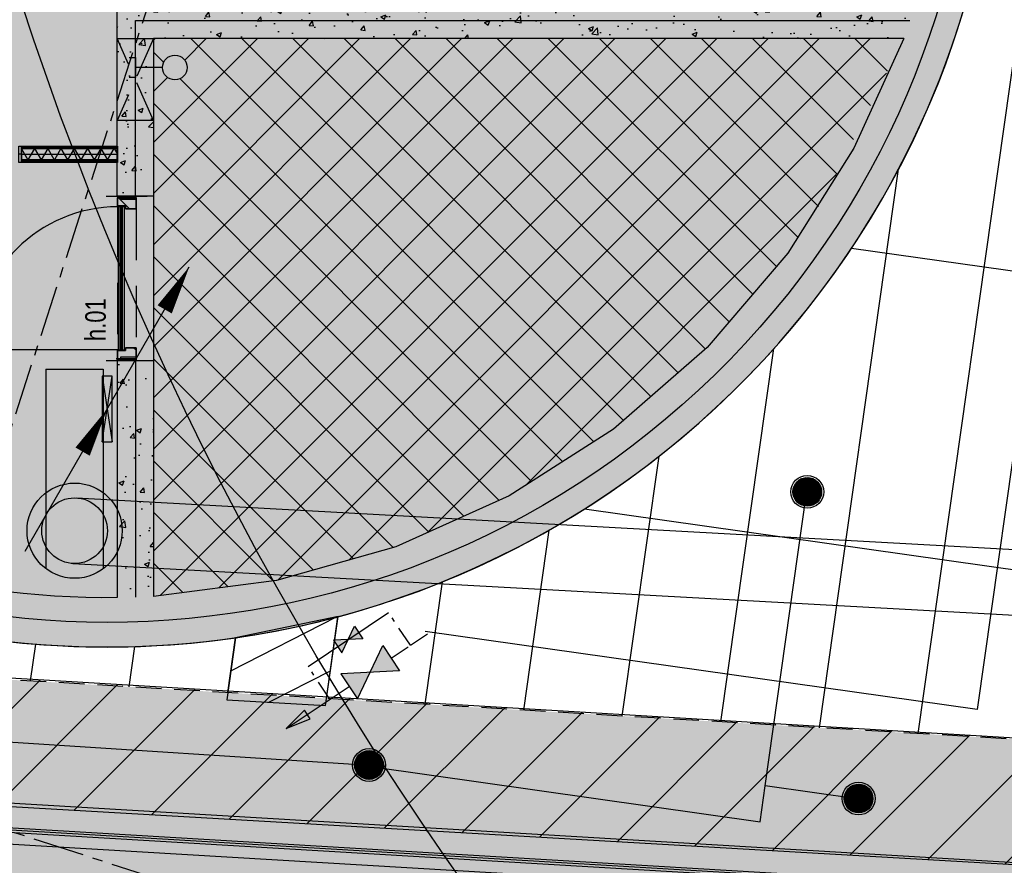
# Model space of a CAD drawing. Header units: millimetres. Extents: x -4106 to 114694, y -37499 to 54647.
# Tile 63 of 109: x 41090 to 47089, y 20118 to 25266. Entities that reach past the tile are written whole.
import ezdxf
from ezdxf.enums import TextEntityAlignment as Align

# ---------------------------------------------------------------- set-up
doc = ezdxf.new("R2010")
doc.units = ezdxf.units.MM
doc.header["$LTSCALE"] = 50
for name, pattern in [('B0301', [25, 12.5, -6.25, 0, -6.25]), ('XREF_05-werkset$0$B0701', [9.375, 6.25, -3.125]), ('XREF_05-werkset$0$B0702', [4.6875, 3.125, -1.5625]), ('XREF_05-werkset$0$B0705', [7.5, 5, -2.5]), ('XREF_05_Sprinkler installatie$0$2322109', [10, 5, -2, 1, -2]), ('XREF_STRAMIEN$0$B0201', [50, 31.25, -6.25, 6.25, -6.25])]:
    doc.linetypes.add(name, pattern=pattern)
for name, color, linetype in [('FOK_ BRANDSLANGHASPELS', 2, 'Continuous'), ('FOK_07_STRAMIEN', 13, 'B0301'), ('FOK_22_BINNENWANDEN', 2, 'Continuous'), ('FOK_28_CONSTRUCTIES', 4, 'Continuous'), ('XREF_05-werkset$0$AA$1A---_ALGEMEEN', 242, 'Continuous'), ('XREF_05-werkset$0$AA01254-_egaal-254', 254, 'Continuous'), ('XREF_05-werkset$0$AA21K---_ISOLATIE', 242, 'Continuous'), ('XREF_05-werkset$0$AA22E---_TPGBETON', 242, 'Continuous'), ('XREF_05-werkset$0$AA31XI4-_MULTIPLEX', 242, 'Continuous'), ('XREF_05-werkset$0$AA32XI1-_NAALDHOUT', 242, 'Continuous'), ('XREF_05-werkset$0$AB31XI--_HOUT', 7, 'Continuous'), ('XREF_05-werkset$0$AI21FF1-_KALKZANDST', 1, 'Continuous'), ('XREF_05-werkset$0$AI28E---_TPGBETON', 242, 'Continuous'), ('XREF_05-werkset$0$AI32XI1-_NAALDHOUT', 242, 'Continuous'), ('XREF_05-werkset$0$AL$8A---_ABT-HULP', 241, 'Continuous'), ('XREF_05-werkset$0$AL01254-_egaal-254', 254, 'Continuous'), ('XREF_05-werkset$0$AL21K---_ISOLATIE', 1, 'Continuous'), ('XREF_05-werkset$0$AL22E---_TPGBETON', 4, 'Continuous'), ('XREF_05-werkset$0$AL22RF7-_GIPSKARTON', 1, 'Continuous'), ('XREF_05-werkset$0$AL22XW--_SYSTEEMW', 2, 'Continuous'), ('XREF_05-werkset$0$AL31XI4-_MULTIPLEX', 2, 'Continuous'), ('XREF_05-werkset$0$AL32-O--_GLAS', 2, 'Continuous'), ('XREF_05-werkset$0$AL32XI1-_NAALDHOUT', 2, 'Continuous'), ('XREF_05-werkset$0$AL491L6-_STREEPF-BOV', 1, 'XREF_05-werkset$0$B0705'), ('XREF_05-werkset$0$AL661---_LIFTEN', 1, 'Continuous'), ('XREF_05-werkset$0$ALR3OR3-_OPPR30', 242, 'Continuous'), ('XREF_05-werkset$0$AV32XI1-_NAALDHOUT', 1, 'XREF_05-werkset$0$B0701'), ('XREF_05-werkset$0$AZ21FF1-_KALKZANDST', 3, 'Continuous'), ('XREF_05-werkset$0$AZ21K---_ISOLATIE', 1, 'Continuous'), ('XREF_05-werkset$0$AZ22E---_TPGBETON', 4, 'Continuous'), ('XREF_05-werkset$0$AZ22RF7-_GIPSKARTON', 7, 'Continuous'), ('XREF_05-werkset$0$AZ31XI4-_MULTIPLEX', 2, 'Continuous'), ('XREF_05-werkset$0$AZ32-O--_GLAS', 2, 'Continuous'), ('XREF_05_PLAFOND$0$AA00VV4-_SOLID252', 254, 'Continuous'), ('XREF_05_PLAFOND$0$AA45----_PLAFONDAFW', 1, 'Continuous'), ('XREF_05_PLAFOND$0$AI45----_PLAFONDAFW', 2, 'Continuous'), ('XREF_05_Sprinkler installatie$0$verzonken sprinkler', 6, 'Continuous'), ('XREF_05_Sprinkler installatie$0$WL$1----', 3, 'Continuous'), ('XREF_05_Sprinkler installatie$0$WL524---', 4, 'Continuous'), ('XREF_05_Sprinkler installatie$0$WL531---', 3, 'Continuous'), ('XREF_05_Sprinkler installatie$0$WL6516--', 4, 'Continuous'), ('XREF_05_Sprinkler installatie$0$WL6517--', 4, 'Continuous'), ('XREF_05_Vloergoot installaties$0$EL6131--_LB', 3, 'Continuous'), ('XREF_05_Vloergoot installaties$0$EL6131--_VG', 3, 'Continuous'), ('XREF_05_Vloergoot installaties$0$EL6222--', 3, 'Continuous'), ('XREF_05_Vloergoot installaties$0$EM6131--', 1, 'Continuous'), ('XREF_STRAMIEN$0$AL$7A---_STRAMIEN', 1, 'XREF_STRAMIEN$0$B0201')]:
    doc.layers.add(name, color=color, linetype=linetype)
doc.styles.add('XREF_05-werkset$0$02_50', font='ABTPR.SHX', dxfattribs={"width": 0.8, "height": 125})
doc.styles.add('XREF_05_Sprinkler installatie$0$BURO-018', font='simplex.shx', dxfattribs={"height": 180})
doc.styles.add('XREF_05_Sprinkler installatie$0$Standard', font='txt')
doc.styles.add('XREF_05_Vloergoot installaties$0$BURO-018', font='simplex.shx', dxfattribs={"height": 180})
pattern_1 = [(45, (0, 0), (-82.138, 82.138), [])]
pattern_2 = [(50, (0, 0), (315.5945, -27.61094), [33, -363]), (355, (0, 0), (-61.0506, 330.9645), [26.4, -290.4]), (100.4514, (26.3, -2.3), (254.5441, 303.3534), [28.0457, -308.5025]), (46.1842, (0, 88), (469.586, -72.8284), [49.5, -544.5]), (96.6356, (39.13, 81.93), (411.2516, 428.6119), [42.0685, -462.7537]), (351.1842, (0, 88), (411.2513, 428.6122), [39.6, -435.6]), (21, (44, 66), (262.6391, -177.1523), [33, -363]), (326, (44, 66), (107.0587, 319.066), [26.4, -290.4]), (71.4514, (65.9, 51.24), (369.698, 141.9134), [28.0457, -308.5025]), (37.5, (0, 0), (5.35034, 146.4733), [0, -286.88, 0, -294.8, 0, -291.5]), (7.5, (0, 0), (115.7506, 173.54115), [0, -168.08, 0, -280.28, 0, -111.1]), (327.5, (-98.12, 0), (234.88187, -9.92414), [0, -110, 0, -343.2, 0, -455.4]), (317.5, (-142.12, 0), (256.6019, 44.0462), [0, -143, 0, -227.92, 0, -323.4])]

# ---------------------------------------------------------------- blocks, each defined once
blk = doc.blocks.new('*U548')
at = {"layer": 'XREF_05-werkset$0$AL32-O--_GLAS'}
for points in [[(31123.4, 20934.9), (60383.6, 19200.4)], [(60381.8, 19170.5), (31151.7, 20903.2)]]:
    blk.add_lwpolyline(points, dxfattribs=at)
at = {"layer": 'XREF_05-werkset$0$AZ32-O--_GLAS'}
blk.add_lwpolyline([(60382.7, 19185.4), (31137.6, 20919.1)], dxfattribs=at)
blk = doc.blocks.new('XREF_05-werkset$0$V-H-29-002_B09145W02')
at = {"layer": 'XREF_05-werkset$0$AL491L6-_STREEPF-BOV'}
for p, q in [((282.5, -2245), (62.5, -1745)), ((282.5, -1745), (62.5, -2245))]:
    blk.add_line(p, q, dxfattribs=at)
blk.add_lwpolyline([(282.5, -2245), (62.5, -2245), (62.5, -1745), (282.5, -1745)], close=True, dxfattribs=at)
at = {"layer": 'XREF_05-werkset$0$AL661---_LIFTEN'}
for points in [[(135.5, -1861.1), (172.2, -1861.1), (172.2, -1983.2), (135.5, -1983.2)], [(338.1, -1922.1), (172.2, -1922.1)]]:
    blk.add_lwpolyline(points, dxfattribs=at)
blk.add_circle((413.1, -1922.1), 75.1, dxfattribs=at)
blk = doc.blocks.new('XREF_05-werkset$0$ARC1640')
at = {"color": 0, "linetype": 'ByBlock'}
for p, q in [((-40, 6.668), (40, 6.668)), ((-40, -6.668), (40, -6.668))]:
    blk.add_line(p, q, dxfattribs=at)
blk = doc.blocks.new('*U343')
at = {"layer": 'XREF_05-werkset$0$AA31XI4-_MULTIPLEX'}
for p, q in [((457869.8, -54844.6), (457908.8, -54844.6)), ((457869.8, -54858), (457908.8, -54858)), ((458708.8, -54844.6), (458739.8, -54844.6)), ((458708.8, -54858), (458739.8, -54858))]:
    blk.add_line(p, q, dxfattribs=at)
at = {"layer": 'XREF_05-werkset$0$AL31XI4-_MULTIPLEX'}
blk.add_lwpolyline([(458739.8, -54871.3), (457869.8, -54871.3), (457869.8, -54831.3), (458739.8, -54831.3), (458739.8, -54871.3)], dxfattribs=at)
at = {"layer": 'XREF_05-werkset$0$AZ31XI4-_MULTIPLEX'}
blk.add_lwpolyline([(457869.8, -54851.3), (458739.8, -54851.3)], dxfattribs=at)
at = {"layer": 'XREF_05-werkset$0$AA31XI4-_MULTIPLEX'}
for p in [(457948.8, -54851.3), (458028.8, -54851.3), (458108.8, -54851.3), (458188.8, -54851.3), (458268.8, -54851.3), (458348.8, -54851.3), (458428.8, -54851.3), (458508.8, -54851.3), (458588.8, -54851.3), (458668.8, -54851.3)]:
    blk.add_blockref('XREF_05-werkset$0$ARC1640', p, dxfattribs=at)
blk = doc.blocks.new('XREF_05-werkset$0$V-H-39X005X_B09145W02')
at = {"layer": 'XREF_05-werkset$0$AA32XI1-_NAALDHOUT'}
h = blk.add_hatch(dxfattribs=at)
h.set_pattern_fill('NAALD', color=256, scale=1056, style=0)
h.set_pattern_definition(pattern_1)
h.paths.add_polyline_path([(-5, 64), (-5, -50), (62, -50), (62, 15), (45, 15), (45, 64)])
h = blk.add_hatch(dxfattribs=at)
h.set_pattern_fill('NAALD', color=256, scale=1056, style=0)
h.set_pattern_definition(pattern_1)
h.paths.add_polyline_path([(975, 64), (975, -50), (908, -50), (908, 15), (925, 15), (925, 64)])
at = {"layer": 'XREF_05-werkset$0$AI32XI1-_NAALDHOUT'}
blk.add_lwpolyline([(50, 60), (50, 930)], dxfattribs=at)
blk.add_arc((50, 60), 870, 0, 90, dxfattribs=at)
at = {"layer": 'XREF_05-werkset$0$AL$8A---_ABT-HULP'}
for points in [[(-15, 132), (-15, -118)], [(985, 132), (985, -118)], [(-5, 64), (-15, -50)], [(-5, -50), (-15, 64)], [(975, -50), (985, 64)], [(985, -50), (975, 64)]]:
    blk.add_lwpolyline(points, dxfattribs=at)
for points in [[(-5, -50), (-15, -50), (-15, 64), (-5, 64)], [(-5, 64), (45, 64), (45, 15), (62, 15), (62, -50), (-5, -50)], [(975, 64), (925, 64), (925, 15), (908, 15), (908, -50), (975, -50)], [(975, -50), (985, -50), (985, 64), (975, 64)], [(-5, -50), (5, -50), (5, 44), (-5, 44)], [(975, -50), (965, -50), (965, 44), (975, 44)]]:
    blk.add_lwpolyline(points, close=True, dxfattribs=at)
blk.add_circle((-5, 64), 4, dxfattribs=at)
at = {"layer": 'XREF_05-werkset$0$AL32XI1-_NAALDHOUT'}
for points in [[(-5, 64), (-5, 44), (-5, 44), (-5, -50), (62, -50), (62, 15), (45, 15), (45, 64)], [(975, 64), (975, 44), (975, 44), (975, -50), (908, -50), (908, 15), (925, 15), (925, 64)]]:
    blk.add_lwpolyline(points, close=True, dxfattribs=at)
at = {"layer": 'XREF_05-werkset$0$AV32XI1-_NAALDHOUT'}
for points in [[(925, 64), (45, 64)], [(908, -50), (62, -50)]]:
    blk.add_lwpolyline(points, dxfattribs=at)
at = {"xscale": -1, "rotation": 180}
blk.add_blockref('*U343', (-457819.7891, -54811.2909), dxfattribs=at)
at = {"layer": 'XREF_05-werkset$0$AB31XI--_HOUT', "color": 7, "style": 'XREF_05-werkset$0$02_50', "width": 0.8}
blk.add_attdef('MERK', (102.8361, -259.5503), '', height=125, dxfattribs=at)
blk = doc.blocks.new('*U363')
at = {"layer": 'XREF_05-werkset$0$AA22E---_TPGBETON'}
blk.add_hatch(color=254, dxfattribs=at).paths.add_polyline_path([(-311891.5, 84295), (-311891.5, 85739.6), (-311671.5, 85739.6), (-311671.5, 84302.4)])
h = blk.add_hatch(dxfattribs=at)
h.set_pattern_fill('AR-CONC', color=1, scale=44, style=0)
h.set_pattern_definition([(50, (0, 0), (315.59448, -27.61094), [33, -363]), (355, (0, 0), (-61.0506, 330.96454), [26.4, -290.4]), (100.4514, (26.3, -2.3), (254.54413, 303.3534), [28.04568, -308.50253]), (46.1842, (0, 88), (469.58606, -72.82837), [49.5, -544.5]), (96.6356, (39.13, 81.93), (411.2516, 428.61186), [42.0685, -462.7537]), (351.1842, (0, 88), (411.25126, 428.6122), [39.6, -435.6]), (21, (44, 66), (262.6391, -177.15231), [33, -363]), (326, (44, 66), (107.05875, 319.06602), [26.4, -290.4]), (71.4514, (65.9, 51.24), (369.69796, 141.91342), [28.04568, -308.50253]), (37.5, (0, 0), (5.350336, 146.473296), [0, -286.88, 0, -294.8, 0, -291.5]), (7.5, (0, 0), (115.7506, 173.54115), [0, -168.08, 0, -280.28, 0, -111.1]), (327.5, (-98.12, 0), (234.88187, -9.924144), [0, -110, 0, -343.2, 0, -455.4]), (317.5, (-142.12, 0), (256.60191, 44.04619), [0, -143, 0, -227.92, 0, -323.4])])
h.paths.add_polyline_path([(-311891.5, 84295), (-311891.5, 85739.6), (-311671.5, 85739.6), (-311671.5, 84302.4)])
at = {"layer": 'XREF_05-werkset$0$AL22E---_TPGBETON'}
blk.add_lwpolyline([(-311891.5, 84295), (-311891.5, 85739.6), (-311671.5, 85739.6), (-311671.5, 84302.4)], dxfattribs=at)
at = {"layer": 'XREF_05-werkset$0$AZ22E---_TPGBETON'}
blk.add_lwpolyline([(-311781.5, 85739.6), (-311781.5, 84297.5)], dxfattribs=at)
blk = doc.blocks.new('XREF_05-werkset$0$ARC870')
at = {"color": 0}
for q in [(-40.4, -35), (40.4, -35)]:
    blk.add_line((0, 35), q, dxfattribs=at)
blk = doc.blocks.new('*U365')
at = {"layer": 'XREF_05-werkset$0$AA21K---_ISOLATIE'}
for p, q in [((-312476.5, 87027.9), (-312437.1, 86959.6)), ((-311952.1, 86959.6), (-311911.7, 87029.6)), ((-311911.7, 87029.6), (-311891.5, 86994.6))]:
    blk.add_line(p, q, dxfattribs=at)
at = {"layer": 'XREF_05-werkset$0$AL21K---_ISOLATIE'}
blk.add_lwpolyline([(-311891.5, 86959.6), (-312476.5, 86959.6), (-312476.5, 87029.6), (-311891.5, 87029.6), (-311891.5, 86959.6)], dxfattribs=at)
at = {"layer": 'XREF_05-werkset$0$AZ21K---_ISOLATIE'}
blk.add_lwpolyline([(-312476.5, 86994.6), (-311891.5, 86994.6)], dxfattribs=at)
at = {"layer": 'XREF_05-werkset$0$AA21K---_ISOLATIE', "rotation": 7.553553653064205e-11}
for p in [(-312396.7, 86994.6), (-312315.9, 86994.6), (-312235, 86994.6), (-312154.2, 86994.6), (-312073.4, 86994.6), (-311992.6, 86994.6)]:
    blk.add_blockref('XREF_05-werkset$0$ARC870', p, dxfattribs=at)
blk = doc.blocks.new('*U366')
at = {"layer": 'XREF_05-werkset$0$AL22RF7-_GIPSKARTON'}
blk.add_lwpolyline([(-311891.5, 87029.6), (-312476.5, 87029.6), (-312476.5, 87044.6), (-311891.5, 87044.6), (-311891.5, 87029.6)], dxfattribs=at)
at = {"layer": 'XREF_05-werkset$0$AZ22RF7-_GIPSKARTON'}
blk.add_lwpolyline([(-312476.5, 87037.1), (-311891.5, 87037.1)], dxfattribs=at)
blk = doc.blocks.new('*U367')
at = {"layer": 'XREF_05-werkset$0$AL22RF7-_GIPSKARTON'}
blk.add_lwpolyline([(-311891.5, 86944.6), (-312476.5, 86944.6), (-312476.5, 86959.6), (-311891.5, 86959.6), (-311891.5, 86944.6)], dxfattribs=at)
at = {"layer": 'XREF_05-werkset$0$AZ22RF7-_GIPSKARTON'}
blk.add_lwpolyline([(-312476.5, 86952.1), (-311891.5, 86952.1)], dxfattribs=at)
blk = doc.blocks.new('*U368')
at = {"layer": 'XREF_05-werkset$0$AI21FF1-_KALKZANDST'}
blk.add_lwpolyline([(-312491.5, 87044.7), (-312476.5, 87044.7), (-312476.5, 86944.7), (-312491.5, 86944.7), (-312491.5, 87044.7)], dxfattribs=at)
at = {"layer": 'XREF_05-werkset$0$AZ21FF1-_KALKZANDST'}
blk.add_lwpolyline([(-312476.5, 86994.7), (-312491.5, 86994.7)], dxfattribs=at)
blk = doc.blocks.new('*U371')
at = {"layer": 'XREF_05-werkset$0$AA22E---_TPGBETON'}
blk.add_hatch(color=254, dxfattribs=at).paths.add_polyline_path([(-85184.8, 34958), (-80320.6, 34958), (-80393, 34738), (-84964.8, 34738)])
h = blk.add_hatch(dxfattribs=at)
h.set_pattern_fill('AR-CONC', color=1, scale=44, style=0)
h.set_pattern_definition(pattern_2)
h.paths.add_polyline_path([(-85184.8, 34958), (-80320.6, 34958), (-80393, 34738), (-84964.8, 34738)])
at = {"layer": 'XREF_05-werkset$0$AL22E---_TPGBETON'}
for points in [[(-85184.8, 34958), (-80320.6, 34958)], [(-80393, 34738), (-84964.8, 34738)]]:
    blk.add_lwpolyline(points, dxfattribs=at)
at = {"layer": 'XREF_05-werkset$0$AZ22E---_TPGBETON'}
blk.add_lwpolyline([(-85074.8, 34848), (-80355.4, 34848)], dxfattribs=at)
blk = doc.blocks.new('*U370')
at = {"layer": 'XREF_05-werkset$0$AA22E---_TPGBETON'}
blk.add_hatch(color=254, dxfattribs=at).paths.add_polyline_path([(-84964.8, 34738), (-84964.8, 33778), (-85184.8, 33778), (-85184.8, 34958)])
h = blk.add_hatch(dxfattribs=at)
h.set_pattern_fill('AR-CONC', color=1, scale=44, style=0)
h.set_pattern_definition(pattern_2)
h.paths.add_polyline_path([(-84964.8, 34738), (-84964.8, 33778), (-85184.8, 33778), (-85184.8, 34958)])
at = {"layer": 'XREF_05-werkset$0$AL22E---_TPGBETON'}
blk.add_lwpolyline([(-84964.8, 34738), (-84964.8, 33778), (-85184.8, 33778), (-85184.8, 34958)], dxfattribs=at)
at = {"layer": 'XREF_05-werkset$0$AZ22E---_TPGBETON'}
blk.add_lwpolyline([(-85074.8, 33778), (-85074.8, 34848)], dxfattribs=at)
blk = doc.blocks.new('*U375')
at = {"layer": 'XREF_05-werkset$0$AA22E---_TPGBETON'}
blk.add_hatch(color=254, dxfattribs=at).paths.add_polyline_path([(-89234.9, 40198, 2.298352), (-81259.6, 40198), (-81914.8, 40198), (-81914.8, 39978), (-81464.8, 39978), (-81008.3, 39407.6, -0.070028), (-80358.7, 38078), (-80291.2, 37858, -0.143691), (-80320.6, 34958), (-80393, 34738), (-80697.1, 34070.9), (-81099.2, 33430.7), (-81590.8, 32856.3), (-82161.1, 32360.1), (-82797.9, 31952.7), (-83487.5, 31643), (-84215, 31437.5), (-84964.8, 31340.7), (-85184.8, 31333.3, -0.658334), (-89029.8, 39978)])
h = blk.add_hatch(dxfattribs=at)
h.set_pattern_fill('AR-CONC', color=1, scale=44, style=0)
h.set_pattern_definition(pattern_2)
h.paths.add_polyline_path([(-89234.9, 40198, 2.298352), (-81259.6, 40198), (-81914.8, 40198), (-81914.8, 39978), (-81464.8, 39978), (-81008.3, 39407.6, -0.070028), (-80358.7, 38078), (-80291.2, 37858, -0.143691), (-80320.6, 34958), (-80393, 34738), (-80697.1, 34070.9), (-81099.2, 33430.7), (-81590.8, 32856.3), (-82161.1, 32360.1), (-82797.9, 31952.7), (-83487.5, 31643), (-84215, 31437.5), (-84964.8, 31340.7), (-85184.8, 31333.3, -0.658334), (-89029.8, 39978)])
at = {"layer": 'XREF_05-werkset$0$AL22E---_TPGBETON'}
for points in [[(-89234.9, 40198, 2.298352), (-81259.6, 40198), (-81914.8, 40198), (-81914.8, 39978), (-81464.8, 39978), (-81008.3, 39407.6, -0.070028), (-80358.7, 38078)], [(-85184.8, 31333.3, -0.658334), (-89029.8, 39978)]]:
    blk.add_lwpolyline(points, format="xyb", dxfattribs=at)
blk.add_lwpolyline([(-80393, 34738), (-80697.1, 34070.9), (-81099.2, 33430.7), (-81590.8, 32856.3), (-82161.1, 32360.1), (-82797.9, 31952.7), (-83487.5, 31643), (-84215, 31437.5), (-84964.8, 31340.7)], dxfattribs=at)
at = {"layer": 'XREF_05-werkset$0$AZ22E---_TPGBETON'}
blk.add_lwpolyline([(-81362.2, 40088, -2.292092), (-89132.4, 40088)], format="xyb", dxfattribs=at)
blk = doc.blocks.new('XREF_05-werkset')
at = {"layer": 'XREF_05-werkset$0$AA$1A---_ALGEMEEN'}
h = blk.add_hatch(dxfattribs=at)
h.set_pattern_fill('LOOF2', color=253, scale=4000, style=0)
h.set_pattern_definition([(45, (283769.73, -9585.57), (-155.5635, 155.5635), []), (135, (283769.73, -9585.57), (-155.5635, -155.5635), [])])
h.paths.add_polyline_path([(41904.7, 25152.4), (41904.7, 24975.3), (41960.3, 24975.3, -1), (42110.4, 24975.3, -0.719675), (41975.4, 24930.1), (41904.7, 24880.5), (41904.7, 21755.2), (42628.1, 21848.5), (42664.6, 21854.8), (43356.9, 22050.3), (43416.9, 22073.1), (44066.2, 22364.7), (44708.4, 22774.6), (44708.4, 22774.6), (45278.7, 23270.8), (45766.7, 23840.9), (45775.7, 23853.5), (46008.6, 24209.7), (46476.5, 25152.4)])
at = {"layer": 'XREF_05-werkset$0$AA01254-_egaal-254'}
h = blk.add_hatch(color=256, dxfattribs=at)
edge = h.paths.add_edge_path()
edge.add_arc((59883.1, 10789.8), 8325.5, 86.59409, 180.50951, ccw=False)
edge.add_line((60377.7, 19100.6), (31177.8, 20829.9))
edge.add_line((31177.8, 20829.9), (31160.1, 20518))
edge.add_line((31160.1, 20518), (32076, 20625))
edge.add_line((32076, 20625), (32195.9, 20619.5))
edge.add_line((32195.9, 20619.5), (33203.2, 20539.6))
edge.add_line((33203.2, 20539.6), (33322.8, 20529.7))
edge.add_line((33322.8, 20529.7), (34336.5, 20414.6))
edge.add_line((34336.5, 20414.6), (34455.3, 20397.7))
edge.add_line((34455.3, 20397.7), (35467.8, 20251.1))
edge.add_line((35467.8, 20251.1), (35585.4, 20227.2))
edge.add_line((35585.4, 20227.2), (36598.6, 20049.7))
edge.add_line((36598.6, 20049.7), (36714.6, 20019))
edge.add_line((36714.6, 20019), (37730.1, 19811.2))
edge.add_line((37730.1, 19811.2), (37844.1, 19773.7))
edge.add_line((37844.1, 19773.7), (38974.1, 19812.6))
edge.add_line((38974.1, 19812.6), (39085.7, 19768.5))
edge.add_line((39085.7, 19768.5), (40121.8, 19475.8))
edge.add_line((40121.8, 19475.8), (40230.6, 19425.3))
edge.add_line((40230.6, 19425.3), (41263, 19078.9))
edge.add_line((41263, 19078.9), (41368.7, 19022.1))
edge.add_line((41368.7, 19022.1), (42394.2, 18620.3))
edge.add_line((42394.2, 18620.3), (42496.3, 18557.4))
edge.add_line((42496.3, 18557.4), (43511.5, 18098))
edge.add_line((43511.5, 18098), (43609.8, 18029.2))
edge.add_line((43609.8, 18029.2), (44610.6, 17509.6))
edge.add_line((44610.6, 17509.6), (44704.7, 17435.1))
edge.add_line((44704.7, 17435.1), (45685.5, 16853.2))
edge.add_line((45685.5, 16853.2), (45775.1, 16773.3))
edge.add_line((45775.1, 16773.3), (46729.4, 16126.5))
edge.add_line((46729.4, 16126.5), (46814.2, 16041.5))
edge.add_line((46814.2, 16041.5), (47734.5, 15327.8))
edge.add_line((47734.5, 15327.8), (47814.1, 15238))
edge.add_line((47814.1, 15238), (48691.3, 14455.9))
edge.add_line((48691.3, 14455.9), (48765.5, 14361.6))
edge.add_line((48765.5, 14361.6), (49589.8, 13510.5))
edge.add_line((49589.8, 13510.5), (49658.3, 13412))
edge.add_line((49658.3, 13412), (50480, 12392.1))
edge.add_line((50480, 12392.1), (51557.9, 10715.7))
at = {"layer": 'XREF_05-werkset$0$AI28E---_TPGBETON'}
blk.add_lwpolyline([(41904.7, 24192.4), (41904.7, 23192.4)], dxfattribs=at)
at = {"layer": 'XREF_05-werkset$0$AL01254-_egaal-254'}
blk.add_lwpolyline([(60377.7, 19100.6), (31177.8, 20829.9)], dxfattribs=at)
at = {"layer": 'XREF_05-werkset$0$AL22XW--_SYSTEEMW'}
blk.add_line((60392.5, 19350.1), (31131.3, 21082.7), dxfattribs=at)
blk.add_lwpolyline([(67939.7, -22395.7), (67969.2, -22304.6), (68214.5, 10723.3, 0.399126), (60377.7, 19100.6), (31177.8, 20829.9)], format="xyb", dxfattribs=at)
at = {"layer": 'XREF_05-werkset$0$ALR3OR3-_OPPR30', "linetype": 'XREF_05-werkset$0$B0702'}
blk.add_lwpolyline([(60436.3, 20098.9), (31231.4, 21828.4), (22996.8, 22270), (24807, 36094.7), (95373.9, 36094.7), (86392.8, -27327.7), (68973.9, -21674.7), (69214.5, 10715.9, 0.399143)], format="xyb", close=True, dxfattribs=at)
for name, p in [('*U375', (126869.5, -9585.6)), ('XREF_05-werkset$0$V-H-29-002_B09145W02', (41622.2, 26897.4)), ('*U371', (126869.5, -9585.6)), ('*U370', (126869.5, -9585.6)), ('*U368', (353576.3, -62547.2)), ('*U366', (353576.3, -62547.2)), ('*U365', (353576.3, -62547.2)), ('*U367', (353576.3, -62547.2)), ('*U363', (353576.3, -62547.2)), ('*U548', (0, 0))]:
    blk.add_blockref(name, p)
ref = blk.add_blockref('XREF_05-werkset$0$V-H-39X005X_B09145W02', (41748.8, 23207.4), dxfattribs=dict(rotation=90))
ref.add_attrib('MERK', 'h.01', (41614.2, 23310.2), dxfattribs={"layer": 'XREF_05-werkset$0$AB31XI--_HOUT', "color": 7, "height": 125, "rotation": 90, "style": 'XREF_05-werkset$0$02_50', "width": 0.8})
blk = doc.blocks.new('XREF_STRAMIEN')
at = {"layer": 'XREF_STRAMIEN$0$AL$7A---_STRAMIEN', "ltscale": 0.2}
blk.add_line((4081.1, 32318.5), (99881.1, 1228.2), dxfattribs=at)
blk.add_lwpolyline([(47796.9, 43612.9), (28585.1, -15584.9)], dxfattribs=at)
blk = doc.blocks.new('XREF_05_PLAFOND')
at = {"layer": 'XREF_05_PLAFOND$0$AA00VV4-_SOLID252'}
h = blk.add_hatch(color=256, dxfattribs=at)
edge = h.paths.add_edge_path(flags=16)
edge.add_line((31231.4, 21828.4), (22996.8, 22270))
edge.add_line((22996.8, 22270), (24807, 36094.7))
edge.add_line((24807, 36094.7), (95373.9, 36094.7))
edge.add_line((95373.9, 36094.7), (86392.8, -27327.7))
edge.add_line((86392.8, -27327.7), (68973.9, -21674.7))
edge.add_line((68973.9, -21674.7), (69214.5, 10715.9))
edge.add_arc((59884.7, 10785.2), 9330, 359.57452, 446.61078)
edge.add_line((60436.3, 20098.9), (31231.4, 21828.4))
edge = h.paths.add_edge_path()
edge.add_line((31161.2, 20520.3), (31177.8, 20829.9))
edge.add_line((31177.8, 20829.9), (60377.7, 19100.6))
edge.add_arc((59884.7, 10785.2), 8330, -0.42547, 86.60747, ccw=False)
edge.add_line((68214.5, 10723.3), (67969.2, -22304.6))
edge.add_line((67969.2, -22304.6), (67939.7, -22395.7))
edge.add_line((67939.7, -22395.7), (87220.1, -28652.8))
edge.add_line((87220.1, -28652.8), (96531.3, 37099.7))
edge.add_line((96531.3, 37099.7), (23925.1, 37099.7))
edge.add_line((23925.1, 37099.7), (21807.3, 20926.8))
edge.add_line((21807.3, 20926.8), (31096.2, 20428.7))
edge.add_line((31096.2, 20428.7), (31101.3, 20523.5))
edge.add_line((31101.3, 20523.5), (31161.2, 20520.3))
at = {"layer": 'XREF_05_PLAFOND$0$AA45----_PLAFONDAFW'}
h = blk.add_hatch(dxfattribs=at)
h.set_pattern_fill('ANSI31', color=256, scale=2200, angle=342.02, style=0)
h.set_pattern_definition([(27.02, (0, 0), (-124.9329, 244.9832), [])])
h.paths.add_polyline_path([(42351.6, 21125.6), (42952.7, 21091.4), (43029.3, 21632.3), (42405.2, 21504)])
at = {"layer": 'XREF_05_PLAFOND$0$AI45----_PLAFONDAFW'}
h = blk.add_hatch(dxfattribs=at)
h.set_pattern_fill('_USER,_O', color=256, scale=600, angle=90, pattern_type=0)
h.set_pattern_definition([(81.94, (95233.5, 35104.6), (-594.073, 84.126), [])])
edge = h.paths.add_edge_path(flags=16)
edge.add_arc((41622.2, 26897.4), 5449.9, 0, 360)
h.paths.add_polyline_path([(49933.5, 30177.3), (51533.5, 30177.3), (51533.5, 27777.3), (49933.5, 27777.3)], flags=16)
edge = h.paths.add_edge_path(flags=16)
edge.add_arc((86127.3, 26613.5), 3800, 0, 360)
edge = h.paths.add_edge_path(flags=16)
edge.add_arc((74998.8, -10766.8), 5449.8, 0, 360)
edge = h.paths.add_edge_path()
edge.add_line((31231.4, 21828.4), (22996.8, 22270))
edge.add_line((22996.8, 22270), (24807, 36094.7))
edge.add_line((24807, 36094.7), (95373.9, 36094.7))
edge.add_line((95373.9, 36094.7), (86392.8, -27327.7))
edge.add_line((86392.8, -27327.7), (68973.9, -21674.7))
edge.add_line((68973.9, -21674.7), (69214.5, 10715.9))
edge.add_arc((59884.7, 10785.2), 9330, 359.57452, 446.61078)
edge.add_line((60436.3, 20098.9), (31231.4, 21828.4))
h = blk.add_hatch(dxfattribs=at)
h.set_pattern_fill('_USER,_O', color=256, scale=1800, pattern_type=0)
h.set_pattern_definition([(351.94, (95233.5, 35104.6), (252.378, 1782.22), [])])
edge = h.paths.add_edge_path(flags=16)
edge.add_arc((74998.8, -10766.8), 5449.8, 0, 360)
edge = h.paths.add_edge_path(flags=16)
edge.add_arc((41622.2, 26897.4), 5449.9, 0, 360)
h.paths.add_polyline_path([(49933.5, 30177.3), (51533.5, 30177.3), (51533.5, 27777.3), (49933.5, 27777.3)], flags=16)
edge = h.paths.add_edge_path(flags=16)
edge.add_arc((86127.3, 26613.5), 3800, 0, 360)
edge = h.paths.add_edge_path()
edge.add_line((31231.4, 21828.4), (22996.8, 22270))
edge.add_line((22996.8, 22270), (24807, 36094.7))
edge.add_line((24807, 36094.7), (95373.9, 36094.7))
edge.add_line((95373.9, 36094.7), (86392.8, -27327.7))
edge.add_line((86392.8, -27327.7), (68973.9, -21674.7))
edge.add_line((68973.9, -21674.7), (69214.5, 10715.9))
edge.add_arc((59884.7, 10785.2), 9330, 359.57452, 446.61078)
edge.add_line((60436.3, 20098.9), (31231.4, 21828.4))
at = {"layer": 'XREF_05_PLAFOND$0$AA45----_PLAFONDAFW'}
blk.add_lwpolyline([(42351.6, 21125.6), (42952.7, 21091.4), (43029.3, 21632.3), (42405.2, 21504)], close=True, dxfattribs=at)
blk = doc.blocks.new('XREF_05_Sprinkler installatie$0$SP-KOP02')
at = {"color": 0, "linetype": 'Continuous'}
for p, q in [((-0.875, -0.023), (0.023, 0.875)), ((-0.847, -0.219), (0.219, 0.847)), ((-0.843, 0.233), (-0.233, 0.843)), ((-0.786, -0.383), (0.383, 0.786)), ((-0.702, -0.523), (0.523, 0.702)), ((-0.595, -0.641), (0.641, 0.595)), ((-0.469, -0.739), (0.739, 0.469)), ((-0.32, -0.815), (0.815, 0.32)), ((-0.144, -0.863), (0.863, 0.144)), ((0.072, -0.872), (0.872, -0.072)), ((0.381, -0.788), (0.788, -0.381))]:
    blk.add_line(p, q, dxfattribs=at)
at = {"color": 0, "linetype": 'Continuous', "const_width": 0.875}
blk.add_lwpolyline([(-0.438, 0, 1), (0.438, 0, 1)], format="xyb", close=True, dxfattribs=at)
at = {"color": 0, "linetype": 'Continuous'}
for radius in [1, 0.875]:
    blk.add_circle((0, 0), radius, dxfattribs=at)
at = {"color": 0, "linetype": 'Continuous', "style": 'XREF_05_Sprinkler installatie$0$Standard', "flags": 1}
for tag, p in [('SP_MATCODE', (2, 2)), ('SP_TEMP', (2, -3)), ('SP_DOORL', (2, -5)), ('SP_KFACT', (2, -7)), ('SP_SPRHK', (2, -9)), ('SP_KLEP', (2, -11))]:
    blk.add_attdef(tag, p, '', height=1, dxfattribs=at)
blk = doc.blocks.new('XREF_05_Sprinkler installatie$0$SW3048-NC')
at = {"color": 0, "linetype": 'Continuous'}
blk.add_solid([(-2.5, 1.5), (0, 0), (-2.5, -1.5)], dxfattribs=at)
blk = doc.blocks.new('XREF_05_Sprinkler installatie$0$SW3048301')
at = {"color": 0, "linetype": 'Continuous'}
for p, q in [((2.5, 1.5), (-2.5, -1.5)), ((-2.5, -1.5), (-2.5, 1.5)), ((-2.5, 1.5), (2.5, -1.5)), ((2.5, -1.5), (2.5, 1.5))]:
    blk.add_line(p, q, dxfattribs=at)
at = {"color": 0, "linetype": 'Continuous', "style": 'XREF_05_Sprinkler installatie$0$BURO-018', "flags": 1}
blk.add_attdef('W_ID', (0, 0), '', height=1.8, dxfattribs=at)
blk = doc.blocks.new('XREF_05_Sprinkler installatie$0$LU-PIJL5')
at = {"color": 0, "linetype": 'Continuous'}
for p, q in [((0, 0), (-7.5, 0)), ((-2.5, -0.5), (-2.5, 0.5)), ((-2.5, 0.5), (0, 0)), ((0, 0), (-2.5, -0.5))]:
    blk.add_line(p, q, dxfattribs=at)
blk.add_solid([(-2.5, 0.5), (-2.5, -0.5), (0, 0)], dxfattribs=at)
blk = doc.blocks.new('XREF_05_Sprinkler installatie$0$A$C3E504B32')
at = {"layer": 'XREF_05_Sprinkler installatie$0$WL531---', "linetype": 'XREF_05_Sprinkler installatie$0$2322109'}
for p, q in [((398, 1513), (241, 1747)), ((398, 1513), (0, 1246)), ((555, 1279), (398, 1513)), ((1055, 533), (657, 266))]:
    blk.add_line(p, q, dxfattribs=at)
at = {"layer": 'XREF_05_Sprinkler installatie$0$WL531---'}
blk.add_line((657, 266), (0, 1246), dxfattribs=at)
at = {"layer": 'XREF_05_Sprinkler installatie$0$WL$1----'}
for name, p, xscale, yscale, zscale, rotation in [('XREF_05_Sprinkler installatie$0$SW3048-NC', (727, 1023), -123.1999999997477, 123.1999999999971, 123.2, 123.8407867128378), ('XREF_05_Sprinkler installatie$0$SW3048301', (727, 1023), -123.1999999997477, 123.1999999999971, 123.2, 303.8407867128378), ('XREF_05_Sprinkler installatie$0$SW3048-NC', (727, 1023), -123.1999999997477, 123.1999999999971, 123.2, 303.8407867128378), ('XREF_05_Sprinkler installatie$0$SW3048301', (329, 756), -61.59999999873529, 61.59999999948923, 61.60000000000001, 303.8407867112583), ('XREF_05_Sprinkler installatie$0$SW3048-NC', (329, 756), -61.59999999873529, 61.59999999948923, 61.60000000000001, 123.8407867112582), ('XREF_05_Sprinkler installatie$0$SW3048-NC', (329, 756), -61.59999999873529, 61.59999999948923, 61.60000000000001, 303.8407867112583)]:
    blk.add_blockref(name, p, dxfattribs=dict(at, xscale=xscale, yscale=yscale, zscale=zscale, rotation=rotation))
at = {"layer": 'XREF_05_Sprinkler installatie$0$WL531---', "linetype": 'XREF_05_Sprinkler installatie$0$2322109', "xscale": -123.1999999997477, "yscale": 123.1999999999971, "zscale": 123.2, "rotation": 123.8407867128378}
blk.add_blockref('XREF_05_Sprinkler installatie$0$LU-PIJL5', (1413, 0), dxfattribs=at)
blk = doc.blocks.new('XREF_05_Sprinkler installatie')
at = {"layer": 'XREF_05_Sprinkler installatie$0$verzonken sprinkler'}
h = blk.add_hatch(dxfattribs=at)
h.set_pattern_fill('JIS_WOOD', color=256, scale=500, style=0)
h.set_pattern_definition([(45, (3.27, -36464.7), (-250, 250), [])])
h.paths.add_polyline_path([(24807, 36094.7), (95373.9, 36094.7), (86392.8, -27327.1), (68969.3, -21673.2), (69211, 10225.9), (69061.7, 12468.4), (68691.3, 13866.6), (68340.9, 14727.8), (67609, 16018.5), (67276.1, 16479), (66137.8, 17709.9), (64799, 18713.9), (64109.1, 19104.2), (63010.1, 19573.8), (61837.8, 19908.5), (60551.6, 20091.3), (59092.5, 20179.1), (23005.1, 22333.3)], flags=16)
h.paths.add_polyline_path([(24131.3, 36864.7), (96541.6, 37108.7), (87227.5, -28664.7), (68230.9, -22243.1), (68457.4, 9789.2), (68440.3, 11431.8), (68331.7, 12290.1), (67835.2, 13662.2), (67691.2, 14032.7), (66838.9, 15594.2), (65842.1, 16784.9), (63693.8, 18333.6), (62337.4, 18876.6), (59567.3, 19359.3), (56813.6, 19563.8), (22128.1, 21566.8)])
for points in [[(24131.3, 36864.7), (96541.6, 37108.7), (87227.5, -28664.7), (68230.9, -22243.1), (68457.4, 9789.2), (68440.3, 11431.8), (68331.7, 12290.1), (67835.2, 13662.2), (67691.2, 14032.7), (66838.9, 15594.2), (65842.1, 16784.9), (63693.8, 18333.6), (62337.4, 18876.6), (59567.3, 19359.3), (56813.6, 19563.8), (22128.1, 21566.8)], [(24807, 36094.7), (95373.9, 36094.7), (86392.8, -27327.1), (68969.3, -21673.2), (69211, 10225.9), (69061.7, 12468.4), (68691.3, 13866.6), (68340.9, 14727.8), (67609, 16018.5), (67276.1, 16479), (66137.8, 17709.9), (64799, 18713.9), (64109.1, 19104.2), (63010.1, 19573.8), (61837.8, 19908.5), (60551.6, 20091.3), (59092.5, 20179.1), (23005.1, 22333.3)]]:
    blk.add_lwpolyline(points, close=True, dxfattribs=at)
at = {"layer": 'XREF_05_Sprinkler installatie$0$WL524---'}
for p, q in [((47247.3, 23354.3), (46923.2, 21065.8)), ((45632.2, 20601.4), (45882.4, 22368.8)), ((46923.2, 21065.8), (43561.1, 21541.9)), ((40440.4, 20906), (43218.2, 20728.7)), ((43242.1, 20717.5), (45601.3, 20383.4)), ((45601.3, 20383.4), (45632.2, 20601.4)), ((46203.7, 20520.5), (45632.2, 20601.4))]:
    blk.add_line(p, q, dxfattribs=at)
at = {"layer": 'XREF_05_Sprinkler installatie$0$WL6516--', "xscale": 99.9999999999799, "yscale": 100, "zscale": 100, "rotation": 7.589429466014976}
for p in [(45888.4, 22391.9), (43218.2, 20728.7), (46201.1, 20524.5)]:
    blk.add_blockref('XREF_05_Sprinkler installatie$0$SP-KOP02', p, dxfattribs=at)
at = {"layer": 'XREF_05_Sprinkler installatie$0$WL6517--', "xscale": 0.5, "yscale": 0.5, "zscale": 0.5, "rotation": 270}
blk.add_blockref('XREF_05_Sprinkler installatie$0$A$C3E504B32', (42713.7, 21657), dxfattribs=at)
blk = doc.blocks.new('XREF_05_Vloergoot installaties$0$E00112')
at = {"color": 0, "linetype": 'Continuous'}
for p, q in [((0, 1), (-1, 1)), ((-1, 1), (-1, 0)), ((-1, 0), (0, 1)), ((-1, 1), (0, 0)), ((0, 0), (0, 1)), ((-1, 0), (0, 0))]:
    blk.add_line(p, q, dxfattribs=at)
blk = doc.blocks.new('XREF_05_Vloergoot installaties$0$E00107')
at = {"color": 0, "linetype": 'Continuous'}
blk.add_line((-5, -8.66), (5, 8.66), dxfattribs=at)
for points in [[(5, 8.66, 0, 1, 0), (3.5, 6.062, 1, 1, 0)], [(0, 0, 0, 1, 0), (-1.5, -2.598, 1, 1, 0)]]:
    blk.add_lwpolyline(points, format="xyseb", dxfattribs=at)
blk = doc.blocks.new('XREF_05_Vloergoot installaties$0$E00415')
at = {"linetype": 'Continuous'}
h = blk.add_hatch(color=0, dxfattribs=at)
edge = h.paths.add_edge_path()
edge.add_arc((0, 0), 2.9, 0, 360)
edge = h.paths.add_edge_path(flags=16)
edge.add_arc((0, 0), 2, 0, 360)
at = {"color": 0, "linetype": 'Continuous'}
for radius in [2.9, 2]:
    blk.add_circle((0, 0), radius, dxfattribs=at)
at = {"color": 0, "linetype": 'Continuous', "style": 'XREF_05_Vloergoot installaties$0$BURO-018'}
for tag, p in [('E_GKAST', (0, 8)), ('E_GROEP', (0, 5)), ('E_SGROEP', (4.5, 5))]:
    blk.add_attdef(tag, text='', height=1.8, dxfattribs=at).set_placement(p, align=Align.MIDDLE)
at = {"color": 0, "linetype": 'Continuous', "style": 'XREF_05_Vloergoot installaties$0$BURO-018', "flags": 1}
for tag, p in [('E_VERMCODE', (13, 5)), ('E_MATCODE', (0, 0))]:
    blk.add_attdef(tag, text='', height=1.8, dxfattribs=at).set_placement(p, align=Align.MIDDLE)
blk = doc.blocks.new('XREF_05_Vloergoot installaties')
at = {"layer": 'XREF_05_Vloergoot installaties$0$EL6131--_VG'}
for p, q in [((41248.6, 23138.1), (41248.6, 21924.8)), ((41248.6, 23138.1), (41598.6, 23138.1)), ((41598.6, 23138.1), (41598.6, 21923.4)), ((41435.4, 22355.1), (48820.5, 21949.8)), ((41413.5, 21955.7), (48798.6, 21550.4))]:
    blk.add_line(p, q, dxfattribs=at)
at = {"layer": 'XREF_05_Vloergoot installaties$0$EL6131--_LB', "xscale": 60, "yscale": 400, "zscale": 60}
blk.add_blockref('XREF_05_Vloergoot installaties$0$E00112', (41653.2, 22696.7), dxfattribs=at)
at = {"layer": 'XREF_05_Vloergoot installaties$0$EL6222--', "xscale": 99.99999999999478, "yscale": 100, "zscale": 100, "rotation": 351.5354125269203}
blk.add_blockref('XREF_05_Vloergoot installaties$0$E00415', (41424.5, 22155.4), dxfattribs=at)
at = {"layer": 'XREF_05_Vloergoot installaties$0$EM6131--', "xscale": 100, "yscale": 100, "zscale": 100}
blk.add_blockref('XREF_05_Vloergoot installaties$0$E00107', (41623.2, 22896.7), dxfattribs=at)
blk = doc.blocks.new('A$C4D8164B4')
at = {"layer": 'FOK_ BRANDSLANGHASPELS', "color": 2}
blk.add_circle((20000, 20000), 20000, dxfattribs=at)

msp = doc.modelspace()

# ---------------------------------------------------------------- hatches: boundary and pattern name
at = {"layer": 'FOK_28_CONSTRUCTIES'}
h = msp.add_hatch(color=254, dxfattribs=at)
edge = h.paths.add_edge_path()
edge.add_arc((41622.6, 26897.3), 5450, 137.02718, 270)
edge.add_arc((41622.6, 26897.3), 5450, 270, 402.97282)
edge.add_line((45610.2, 30612.3), (37634.9, 30612.3))

# ---------------------------------------------------------------- linework, layer by layer
at = {"layer": 'Defpoints', "color": 254}
msp.add_lwpolyline([(37634.9, 30612.3, 0.655459), (41622.6, 21447.3, 0.655459), (45610.2, 30612.3)], format="xyb", close=True, dxfattribs=at)

# ---------------------------------------------------------------- block references
for name in ['XREF_05_PLAFOND', 'XREF_05_Sprinkler installatie', 'XREF_05_Vloergoot installaties']:
    msp.add_blockref(name, (0, 0))
at = {"layer": 'FOK_ BRANDSLANGHASPELS'}
for p in [(17457.6, 14646.8), (40125.7, 11556.7)]:
    msp.add_blockref('A$C4D8164B4', p, dxfattribs=at)
at = {"layer": 'FOK_07_STRAMIEN'}
msp.add_blockref('XREF_STRAMIEN', (0, 0), dxfattribs=at)
at = {"layer": 'FOK_22_BINNENWANDEN'}
msp.add_blockref('XREF_05-werkset', (0, 0), dxfattribs=at)

doc.saveas('drawing.dxf')
